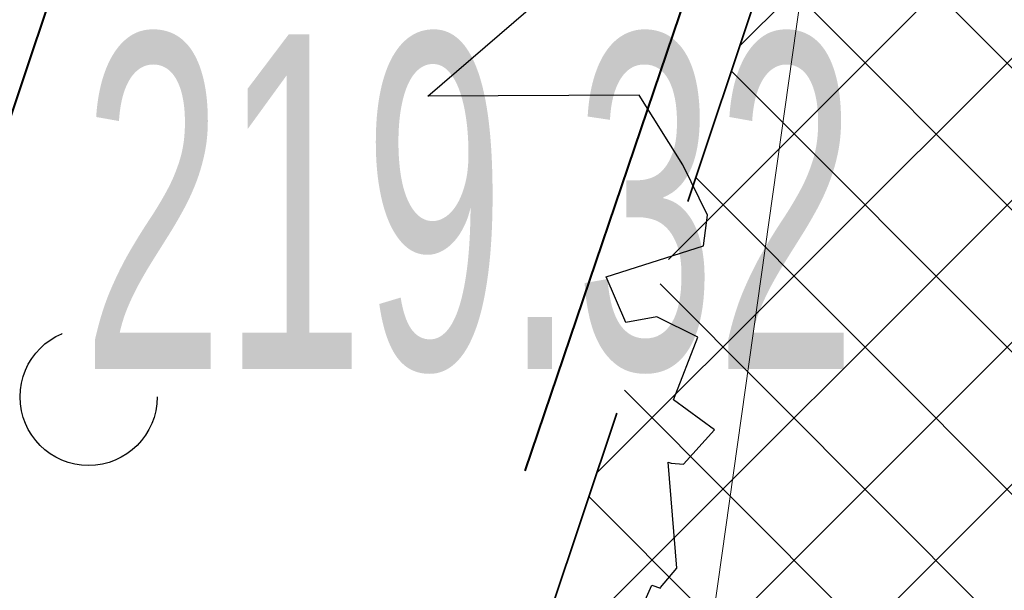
# Model space of a CAD drawing. Header units: metres. Extents: x 6599594 to 6600699, y 5687867 to 5691114.
# Tile 187 of 256: x 6599951.2 to 6599953.41, y 5688884.07 to 5688885.35. Entities that reach past the tile are written whole.
import ezdxf
from ezdxf.enums import TextEntityAlignment as Align

# ---------------------------------------------------------------- set-up
doc = ezdxf.new("R2010")
doc.units = ezdxf.units.M
doc.header["$MEASUREMENT"] = 0
for name, pattern in [('1', [0]), ('3_EGBZ', [1.5, 1, -0.5]), ('BTO', [0]), ('BUG', [1.5, 1, -0.5])]:
    doc.linetypes.add(name, pattern=pattern)
for name, color, linetype, lineweight in [('_balustrada', 7, 'OGRODZENIE1', 40), ('_dren', 30, '3_EGBZ', 40), ('_kolor chodnik', 50, '1', 5), ('_kolor jezdnia', 4, '1', 0), ('_kolor pobocze', 211, '1', 5), ('_kolor zjazdy kostka', 7, '1', 5), ('_kolor ścieżka @ 1', 10, '1', 0), ('_nasadzenia', 72, 'BUG', 30), ('_obrzeze', 10, 'BUG', 35), ('_podział mój', 201, 'BTO', 40), ('GES_Rzedna', 7, 'CONTINUOUS', 18), ('OT_Komunikacja', 7, 'CONTINUOUS', 0)]:
    doc.layers.add(name, color=color, linetype=linetype, lineweight=lineweight)
doc.layers.add('RS-drzewa projektowane', color=7, linetype='CONTINUOUS')
doc.styles.get("Standard").update_dxf_attribs({"font": 'ARIALN.TTF', "width": 0.75, "height": 1.199999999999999})
doc.linetypes.add('OGRODZENIE1', pattern='A,0.25,-0.1,[133,ltypeshp.shx,S=0.1,R=0,X=-0.1,Y=0],-0.1,1', length=1.45)
pattern_1 = [(45, (0, 0), (-0.1414213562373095, 0.1414213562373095), []), (135, (0, 0), (-0.1414213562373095, -0.1414213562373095), [])]

# ---------------------------------------------------------------- blocks, each defined once
blk = doc.blocks.new('d2')
at = {"layer": '_nasadzenia'}
for p, q in [((-293018.1938077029, 28215.40966504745), (-293017.7984534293, 28215.74964162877)), ((-293017.4792267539, 28215.41244162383), (-293018.1938077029, 28215.40966504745)), ((-293017.3314917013, 28215.17728852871), (-293017.4792267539, 28215.41244162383)), ((-293017.2482667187, 28215.00762989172), (-293017.3314917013, 28215.17728852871)), ((-293017.262052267, 28214.90370684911), (-293017.2482667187, 28215.00762989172)), ((-293017.5911168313, 28214.7988722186), (-293017.262052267, 28214.90370684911)), ((-293017.5240193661, 28214.64558719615), (-293017.5911168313, 28214.7988722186)), ((-293017.4198706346, 28214.66431921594), (-293017.5240193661, 28214.64558719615)), ((-293017.2806340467, 28214.59501953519), (-293017.4198706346, 28214.66431921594)), ((-293017.3634804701, 28214.38433277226), (-293017.2806340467, 28214.59501953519)), ((-293017.2244893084, 28214.28252699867), (-293017.3634804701, 28214.38433277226)), ((-293017.3293743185, 28214.16627670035), (-293017.2244893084, 28214.28252699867)), ((-293017.3515251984, 28213.81535557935), (-293017.3813259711, 28214.17316373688)), ((-293017.3813259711, 28214.17316373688), (-293017.3716003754, 28214.16984078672)), ((-293017.3716003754, 28214.16984078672), (-293017.3293743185, 28214.16627670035)), ((-293017.4071456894, 28213.74987151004), (-293017.3515251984, 28213.81535557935)), ((-293017.4827541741, 28213.65378966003), (-293017.4364681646, 28213.75747156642)), ((-293017.4364681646, 28213.75747156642), (-293017.4072913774, 28213.74750271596))]:
    blk.add_line(p, q, dxfattribs=at)
blk.add_circle((-293019.3393299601, 28214.3936584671), 0.2317757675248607, dxfattribs=at)
blk = doc.blocks.new('hhh')
at = {"layer": '_podział mój'}
blk.add_line((6600012.715234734, 5689068.962127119), (6599853.466151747, 5688593.232024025), dxfattribs=at)

msp = doc.modelspace()

# ---------------------------------------------------------------- hatches: boundary and pattern name
at = {"layer": '_kolor chodnik'}
h = msp.add_hatch(dxfattribs=at)
h.set_pattern_fill('ANSI37', color=256, scale=1.6)
h.set_pattern_definition(pattern_1)
h.paths.add_polyline_path([(6599849.938171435, 5688542.085872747), (6599852.232147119, 5688548.938742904), (6599853.573135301, 5688548.489851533), (6599853.827082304, 5688549.248475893), (6599851.793849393, 5688549.929093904), (6599849.895278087, 5688548.982823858), (6599847.823506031, 5688542.793750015)])
edge = h.paths.add_edge_path()
edge.add_line((6600018.106075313, 5689087.454911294), (6600022.42781917, 5689091.229234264))
edge.add_line((6600022.42781917, 5689091.229234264), (6600020.233254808, 5689093.742094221))
edge.add_line((6600020.233254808, 5689093.742094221), (6600017.159471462, 5689091.057656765))
edge.add_arc((6600023.275194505, 5689085.385140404), 8.34143334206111, 137.1531558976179, 148.8016577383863)
edge.add_line((6600016.140105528, 5689089.706021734), (6600018.106075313, 5689087.454911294))
h.paths.add_polyline_path([(6600038.501784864, 5689187.59229436), (6600037.906968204, 5689187.700586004), (6600037.638296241, 5689186.224843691), (6600038.240083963, 5689186.115282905)])
h.paths.add_polyline_path([(6600069.098302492, 5689360.276020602), (6600068.321239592, 5689360.413462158), (6600068.064048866, 5689358.936495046), (6600068.836639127, 5689358.799546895)])
h.paths.add_polyline_path([(6600082.393785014, 5689362.950258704), (6600082.941124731, 5689366.103121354), (6600081.481377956, 5689366.361351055), (6600080.923159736, 5689363.210828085)])
h.paths.add_polyline_path([(6600074.022236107, 5689388.065861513), (6600072.983907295, 5689388.249860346), (6600072.723374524, 5689386.772538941), (6600073.760538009, 5689386.588865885)])
h.paths.add_polyline_path([(6600105.602402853, 5689486.45426531), (6600106.738797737, 5689489.760539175), (6600105.28818975, 5689490.281952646), (6600104.132785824, 5689486.965912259)])
h.paths.add_polyline_path([(6600132.519778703, 5689678.737346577), (6600131.636986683, 5689678.922259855), (6600131.330470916, 5689677.453953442), (6600132.212256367, 5689677.269208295)])
h.paths.add_polyline_path([(6600156.649397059, 5689798.7449027), (6600156.48800471, 5689797.95886096), (6600157.450195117, 5689797.757316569), (6600157.615023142, 5689798.542205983)])
h.paths.add_polyline_path([(6600189.055358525, 5689948.643107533), (6600187.902868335, 5689948.884512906), (6600187.600024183, 5689947.417400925), (6600188.748131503, 5689947.176379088)])
edge = h.paths.add_edge_path()
edge.add_line((6600204.459383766, 5690032.969035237), (6600204.153258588, 5690031.227801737))
edge.add_arc((6600202.328347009, 5690027.299936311), 4.331100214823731, 41.853001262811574, 65.08011546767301, ccw=False)
edge.add_arc((6600032.903931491, 5690051.979071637), 174.020003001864, 352.8070218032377, 353.495463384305)
edge.add_arc((6600202.372679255, 5690027.343587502), 5.999999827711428, 55.12102442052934, 69.64815978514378)
edge = h.paths.add_edge_path()
edge.add_line((6600205.046027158, 5690040.265402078), (6600204.972740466, 5690038.483452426))
edge.add_arc((6600203.986269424, 5690044.401803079), 5.999999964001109, 279.4630688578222, 294.9140560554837)
edge.add_line((6600206.513819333, 5690038.960158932), (6600206.607027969, 5690041.030672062))
edge.add_arc((6600203.986269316, 5690044.401803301), 4.270000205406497, 284.3702444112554, 307.86193139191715, ccw=False)
edge = h.paths.add_edge_path()
edge.add_arc((6600203.547470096, 5690044.558759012), 6.446878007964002, 324.43500910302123, 356.20133685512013, ccw=False)
edge.add_arc((6600203.986269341, 5690044.401803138), 6.000000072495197, 323.2169970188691, 357.4193489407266)
h.paths.add_polyline_path([(6600208.910055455, 5690121.713696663), (6600208.146285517, 5690121.748120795), (6600207.125602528, 5690121.794124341), (6600209.971605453, 5690121.665851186)])
edge = h.paths.add_edge_path()
edge.add_line((6600238.769818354, 5690481.648294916), (6600240.338176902, 5690490.87374652))
edge.add_line((6600240.338176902, 5690490.87374652), (6600241.251295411, 5690510.829461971))
edge.add_line((6600241.251295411, 5690510.829461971), (6600239.524022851, 5690510.928942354))
edge.add_line((6600239.524022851, 5690510.928942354), (6600238.633343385, 5690491.167757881))
edge.add_line((6600238.633343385, 5690491.167757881), (6600234.579716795, 5690467.661262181))
edge.add_line((6600234.579716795, 5690467.661262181), (6600234.449796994, 5690464.966873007))
edge.add_arc((6600242.443669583, 5690464.607462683), 8.001948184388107, 177.4256737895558, 268.2543056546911)
edge.add_line((6600242.199903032, 5690456.609228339), (6600242.216657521, 5690457.359274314))
edge.add_line((6600242.216657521, 5690457.359274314), (6600242.305257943, 5690458.836738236))
edge.add_arc((6600242.444504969, 5690464.607952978), 5.772894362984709, 177.0298084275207, 268.6178439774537, ccw=False)
edge.add_line((6600236.679365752, 5690464.907083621), (6600236.951876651, 5690470.95443634))
edge.add_line((6600236.951876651, 5690470.95443634), (6600238.15078669, 5690478.210832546))
edge.add_line((6600238.15078669, 5690478.210832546), (6600238.769818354, 5690481.648294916))
h.paths.add_polyline_path([(6600238.769818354, 5690481.648294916), (6600238.15078669, 5690478.210832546), (6600239.670056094, 5690477.930590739), (6600240.266710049, 5690481.376366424)])
edge = h.paths.add_edge_path()
edge.add_line((6600223.366500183, 5690460.339976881), (6600223.278629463, 5690457.997544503))
edge.add_arc((6600220.967166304, 5690465.656339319), 7.999999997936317, 286.7940807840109, 300.2738222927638)
edge.add_line((6600225.000231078, 5690458.747331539), (6600225.240084, 5690461.623695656))
edge.add_arc((6600221.105749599, 5690465.648640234), 5.76999998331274, 293.06724424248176, 315.7681070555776, ccw=False)
edge = h.paths.add_edge_path()
edge.add_arc((6600220.025145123, 5690444.676291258), 5.770000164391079, 37.996647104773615, 59.94382588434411, ccw=False)
edge.add_line((6600224.572175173, 5690448.22839199), (6600224.817793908, 5690451.081798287))
edge.add_arc((6600220.025145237, 5690444.676291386), 7.999999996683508, 53.19588653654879, 68.15166733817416)
edge.add_line((6600223.00235276, 5690452.101669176), (6600222.91504296, 5690449.670427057))
edge = h.paths.add_edge_path()
edge.add_arc((6600221.105749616, 5690465.648640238), 7.999999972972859, 328.0222308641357, 357.0132597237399)
edge.add_line((6600229.094882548, 5690465.23180147), (6600229.218816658, 5690467.593604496))
edge.add_line((6600229.218816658, 5690467.593604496), (6600228.218919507, 5690467.645774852))
edge.add_line((6600228.218919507, 5690467.645774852), (6600227.891778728, 5690461.411918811))
h.paths.add_polyline_path([(6600200.980142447, 5690012.236744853), (6600202.317278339, 5690011.956662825), (6600202.522293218, 5690012.935421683), (6600201.182321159, 5690013.216097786)])
h.paths.add_polyline_path([(6600196.457878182, 5689983.98337835), (6600195.202332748, 5689984.246370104), (6600194.899091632, 5689982.777335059), (6600196.150355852, 5689982.515240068)])
edge = h.paths.add_edge_path()
edge.add_line((6600112.305909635, 5689517.991018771), (6600112.691041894, 5689519.807934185))
edge.add_line((6600112.691041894, 5689519.807934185), (6600113.245521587, 5689522.423769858))
edge.add_line((6600113.245521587, 5689522.423769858), (6600111.553124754, 5689522.782507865))
edge.add_line((6600111.553124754, 5689522.782507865), (6600107.405864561, 5689503.21722655))
edge.add_line((6600107.405864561, 5689503.21722655), (6600099.494506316, 5689480.361667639))
edge.add_line((6600099.494506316, 5689480.361667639), (6600099.182814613, 5689478.891218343))
edge.add_arc((6600107.008997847, 5689477.232359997), 8.000059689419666, 168.0325629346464, 257.7529108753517)
edge.add_line((6600105.311960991, 5689469.414366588), (6600105.784990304, 5689471.593619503))
edge.add_arc((6600107.008927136, 5689477.232314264), 5.769999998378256, 168.0321375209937, 257.7533362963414, ccw=False)
edge.add_line((6600101.364343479, 5689478.42879883), (6600101.647245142, 5689479.76342708))
edge.add_line((6600101.647245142, 5689479.76342708), (6600104.132785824, 5689486.965912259))
edge.add_line((6600104.132785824, 5689486.965912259), (6600105.28818975, 5689490.281952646))
edge.add_line((6600105.28818975, 5689490.281952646), (6600108.240043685, 5689498.809726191))
edge.add_line((6600108.240043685, 5689498.809726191), (6600112.305909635, 5689517.991018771))
h.paths.add_polyline_path([(6600136.009573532, 5689645.499114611), (6600138.333647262, 5689645.012304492), (6600138.661671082, 5689646.578318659), (6600134.869459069, 5689647.372651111)])
at = {"layer": '_kolor jezdnia'}
h = msp.add_hatch(dxfattribs=at)
h.set_pattern_fill('ANSI37', color=4, scale=3.5)
h.set_pattern_definition([(45, (0, 0), (-0.3093592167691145, 0.3093592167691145), []), (135, (0, 0), (-0.3093592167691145, -0.3093592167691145), [])])
edge = h.paths.add_edge_path()
edge.add_line((6599833.066047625, 5688539.933393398), (6599850.649511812, 5688527.983462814))
edge.add_arc((6599857.337592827, 5688536.653968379), 10.95025544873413, 169.5012687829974, 232.3548431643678, ccw=False)
edge.add_arc((6599858.085851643, 5688536.618142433), 11.69295282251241, 162.2507788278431, 169.9967502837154, ccw=False)
edge.add_line((6599846.949484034, 5688540.182754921), (6599847.823506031, 5688542.793750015))
edge.add_line((6599847.823506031, 5688542.793750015), (6599849.895278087, 5688548.982823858))
edge.add_line((6599849.895278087, 5688548.982823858), (6599852.434748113, 5688556.56906746))
edge.add_line((6599852.434748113, 5688556.56906746), (6599928.48625871, 5688783.760284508))
edge.add_line((6599928.48625871, 5688783.760284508), (6599931.025728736, 5688791.34652811))
edge.add_line((6599931.025728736, 5688791.34652811), (6599996.657773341, 5688987.411326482))
edge.add_line((6599996.657773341, 5688987.411326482), (6599999.197243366, 5688994.997570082))
edge.add_line((6599999.197243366, 5688994.997570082), (6600021.930100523, 5689062.908193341))
edge.add_line((6600021.930100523, 5689062.908193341), (6600017.620224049, 5689067.371531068))
edge.add_line((6600017.620224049, 5689067.371531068), (6600016.714558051, 5689064.654078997))
edge.add_line((6600016.714558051, 5689064.654078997), (6600012.423620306, 5689051.835617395))
edge.add_line((6600012.423620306, 5689051.835617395), (6600009.884150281, 5689044.249373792))
edge.add_line((6600009.884150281, 5689044.249373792), (6599977.53516164, 5688947.612159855))
edge.add_line((6599977.53516164, 5688947.612159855), (6599974.995691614, 5688940.025916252))
edge.add_line((6599974.995691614, 5688940.025916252), (6599942.096912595, 5688841.746295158))
edge.add_line((6599942.096912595, 5688841.746295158), (6599939.557442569, 5688834.160051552))
edge.add_line((6599939.557442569, 5688834.160051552), (6599882.679288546, 5688664.246042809))
edge.add_line((6599882.679288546, 5688664.246042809), (6599880.139818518, 5688656.659799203))
edge.add_line((6599880.139818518, 5688656.659799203), (6599852.46454386, 5688573.984527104))
edge.add_line((6599852.46454386, 5688573.984527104), (6599842.470137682, 5688544.127903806))
edge.add_arc((6599835.706422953, 5688546.652910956), 7.219660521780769, 248.5480913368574, 339.52856074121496, ccw=False)
h.paths.add_polyline_path([(6600044.653202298, 5689172.271628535), (6600046.276244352, 5689181.431901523), (6600047.759199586, 5689189.801539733), (6600051.0603021, 5689208.432603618), (6600052.368792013, 5689215.817578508), (6600054.808584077, 5689229.587499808), (6600056.11707399, 5689236.972474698), (6600057.346666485, 5689243.912161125), (6600058.655146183, 5689251.297078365), (6600058.831439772, 5689252.292060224), (6600060.098987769, 5689259.445963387), (6600060.139929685, 5689259.677035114), (6600061.407468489, 5689266.830886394), (6600072.329030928, 5689328.470998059), (6600073.637511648, 5689335.855921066), (6600077.337304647, 5689356.73715072), (6600078.820259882, 5689365.106788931), (6600081.142794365, 5689378.214921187), (6600082.538516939, 5689386.092227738), (6600095.187867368, 5689457.483787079), (6600091.082877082, 5689465.8405575), (6600089.043088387, 5689454.328211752), (6600087.870641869, 5689447.711051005), (6600087.560133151, 5689445.958573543), (6600086.562151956, 5689440.326076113), (6600082.433200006, 5689417.022719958), (6600080.95024477, 5689408.65308175), (6600077.202698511, 5689387.502337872), (6600075.719743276, 5689379.132699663), (6600073.469199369, 5689366.430874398), (6600071.986244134, 5689358.061236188), (6600069.98686466, 5689346.776955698), (6600068.591142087, 5689338.899649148), (6600065.559290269, 5689321.78820693), (6600064.163567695, 5689313.910900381), (6600059.719426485, 5689288.828650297), (6600058.323703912, 5689280.951343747), (6600057.563846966, 5689276.662793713), (6600056.168124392, 5689268.785487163), (6600054.804920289, 5689261.091711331), (6600053.409197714, 5689253.21440478), (6600053.264817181, 5689252.399536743), (6600051.869094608, 5689244.522230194), (6600051.183555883, 5689240.653124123), (6600049.787833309, 5689232.775817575), (6600046.593849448, 5689214.749319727), (6600045.198126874, 5689206.872013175), (6600044.41754409, 5689202.466488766), (6600042.934588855, 5689194.096850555), (6600036.429952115, 5689157.38538759), (6600034.946996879, 5689149.01574938), (6600030.579776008, 5689124.367629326), (6600027.529365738, 5689107.151445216), (6600024.895072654, 5689094.014582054), (6600030.583685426, 5689094.264316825), (6600032.945013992, 5689106.191885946), (6600043.170247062, 5689163.901990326)])
edge = h.paths.add_edge_path()
edge.add_line((6600111.106812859, 5689535.144351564), (6600111.256844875, 5689535.85214863))
edge.add_line((6600111.256844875, 5689535.85214863), (6600112.915748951, 5689543.678261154))
edge.add_line((6600112.915748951, 5689543.678261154), (6600117.304772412, 5689564.384094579))
edge.add_line((6600117.304772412, 5689564.384094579), (6600119.067357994, 5689572.699339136))
edge.add_line((6600119.067357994, 5689572.699339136), (6600120.087667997, 5689577.512794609))
edge.add_line((6600120.087667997, 5689577.512794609), (6600121.642890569, 5689584.849775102))
edge.add_line((6600121.642890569, 5689584.849775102), (6600128.436769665, 5689616.900852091))
edge.add_line((6600128.436769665, 5689616.900852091), (6600129.991992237, 5689624.237832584))
edge.add_line((6600129.991992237, 5689624.237832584), (6600132.660554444, 5689636.827148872))
edge.add_line((6600132.660554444, 5689636.827148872), (6600133.208838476, 5689639.444704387))
edge.add_line((6600133.208838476, 5689639.444704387), (6600134.848957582, 5689647.274775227))
edge.add_line((6600134.848957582, 5689647.274775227), (6600138.97649476, 5689666.979995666))
edge.add_line((6600138.97649476, 5689666.979995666), (6600140.51410642, 5689674.320687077))
edge.add_line((6600140.51410642, 5689674.320687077), (6600145.209128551, 5689696.735129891))
edge.add_line((6600145.209128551, 5689696.735129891), (6600146.746740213, 5689704.075821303))
edge.add_line((6600146.746740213, 5689704.075821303), (6600151.462308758, 5689726.588354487))
edge.add_line((6600151.462308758, 5689726.588354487), (6600152.999920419, 5689733.929045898))
edge.add_line((6600152.999920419, 5689733.929045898), (6600155.244070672, 5689744.642813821))
edge.add_line((6600155.244070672, 5689744.642813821), (6600156.781682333, 5689751.983505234))
edge.add_line((6600156.781682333, 5689751.983505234), (6600161.635515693, 5689775.156126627))
edge.add_line((6600161.635515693, 5689775.156126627), (6600163.378142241, 5689783.475576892))
edge.add_line((6600163.378142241, 5689783.475576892), (6600163.850769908, 5689785.731942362))
edge.add_line((6600163.850769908, 5689785.731942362), (6600167.028500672, 5689800.902704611))
edge.add_line((6600167.028500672, 5689800.902704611), (6600179.49088801, 5689860.399222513))
edge.add_line((6600179.49088801, 5689860.399222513), (6600181.233514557, 5689868.718672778))
edge.add_line((6600181.233514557, 5689868.718672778), (6600181.84713393, 5689871.648144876))
edge.add_line((6600181.84713393, 5689871.648144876), (6600183.384745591, 5689878.988836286))
edge.add_line((6600183.384745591, 5689878.988836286), (6600184.935818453, 5689886.393792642))
edge.add_line((6600184.935818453, 5689886.393792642), (6600186.575937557, 5689894.223863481))
edge.add_line((6600186.575937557, 5689894.223863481), (6600194.05133812, 5689929.912074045))
edge.add_line((6600194.05133812, 5689929.912074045), (6600195.691457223, 5689937.742144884))
edge.add_line((6600195.691457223, 5689937.742144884), (6600202.915799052, 5689972.231779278))
edge.add_line((6600202.915799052, 5689972.231779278), (6600204.555918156, 5689980.061850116))
edge.add_line((6600204.555918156, 5689980.061850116), (6600206.062781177, 5689987.255744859))
edge.add_line((6600206.062781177, 5689987.255744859), (6600207.702900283, 5689995.085815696))
edge.add_line((6600207.702900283, 5689995.085815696), (6600210.232559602, 5690007.162628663))
edge.add_line((6600210.232559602, 5690007.162628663), (6600211.694938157, 5690014.144150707))
edge.add_arc((6600028.177652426, 5690052.584442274), 187.5000004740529, 348.1696294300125, 357.4195276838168)
edge.add_line((6600215.487522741, 5690044.142720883), (6600208.310270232, 5690026.480446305))
edge.add_arc((6600032.903933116, 5690051.97907145), 177.2500013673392, 348.1696294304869, 351.7289130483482, ccw=False)
edge.add_line((6600206.38894146, 5690015.640182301), (6600205.966941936, 5690013.625519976))
edge.add_line((6600205.966941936, 5690013.625519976), (6600204.326822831, 5690005.795449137))
edge.add_line((6600204.326822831, 5690005.795449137), (6600197.076961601, 5689971.183982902))
edge.add_line((6600197.076961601, 5689971.183982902), (6600195.334335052, 5689962.864532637))
edge.add_line((6600195.334335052, 5689962.864532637), (6600193.44722506, 5689953.855305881))
edge.add_line((6600193.44722506, 5689953.855305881), (6600191.909227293, 5689946.512771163))
edge.add_line((6600191.909227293, 5689946.512771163), (6600185.496844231, 5689915.899498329))
edge.add_line((6600185.496844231, 5689915.899498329), (6600183.856521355, 5689908.068454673))
edge.add_line((6600183.856521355, 5689908.068454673), (6600182.066605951, 5689899.523243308))
edge.add_line((6600182.066605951, 5689899.523243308), (6600180.32407057, 5689891.204228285))
edge.add_line((6600180.32407057, 5689891.204228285), (6600174.320344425, 5689862.541919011))
edge.add_line((6600174.320344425, 5689862.541919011), (6600172.577809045, 5689854.222903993))
edge.add_line((6600172.577809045, 5689854.222903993), (6600163.663810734, 5689811.666703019))
edge.add_line((6600163.663810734, 5689811.666703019), (6600162.023782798, 5689803.837067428))
edge.add_line((6600162.023782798, 5689803.837067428), (6600160.924220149, 5689798.587659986))
edge.add_line((6600160.924220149, 5689798.587659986), (6600159.279208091, 5689790.734229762))
edge.add_line((6600159.279208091, 5689790.734229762), (6600157.107250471, 5689780.365115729))
edge.add_line((6600157.107250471, 5689780.365115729), (6600155.462238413, 5689772.511685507))
edge.add_line((6600155.462238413, 5689772.511685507), (6600153.380318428, 5689762.572418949))
edge.add_line((6600153.380318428, 5689762.572418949), (6600151.735124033, 5689754.718118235))
edge.add_line((6600151.735124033, 5689754.718118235), (6600148.586504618, 5689739.686336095))
edge.add_line((6600148.586504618, 5689739.686336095), (6600146.885007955, 5689731.563243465))
edge.add_line((6600146.885007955, 5689731.563243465), (6600141.75088822, 5689707.052510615))
edge.add_line((6600141.75088822, 5689707.052510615), (6600140.110896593, 5689699.223048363))
edge.add_line((6600140.110896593, 5689699.223048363), (6600133.483561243, 5689667.583574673))
edge.add_line((6600133.483561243, 5689667.583574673), (6600131.860394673, 5689659.834436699))
edge.add_line((6600131.860394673, 5689659.834436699), (6600131.740984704, 5689659.26436315))
edge.add_line((6600131.740984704, 5689659.26436315), (6600130.117814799, 5689651.515209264))
edge.add_line((6600130.117814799, 5689651.515209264), (6600127.27873359, 5689637.961189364))
edge.add_line((6600127.27873359, 5689637.961189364), (6600126.924568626, 5689636.290366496))
edge.add_line((6600126.924568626, 5689636.290366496), (6600125.166244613, 5689627.995226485))
edge.add_line((6600125.166244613, 5689627.995226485), (6600118.009503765, 5689594.232298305))
edge.add_line((6600118.009503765, 5689594.232298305), (6600116.25117975, 5689585.937158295))
edge.add_line((6600116.25117975, 5689585.937158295), (6600113.665314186, 5689573.737975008))
edge.add_line((6600113.665314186, 5689573.737975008), (6600111.898534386, 5689565.402943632))
edge.add_line((6600111.898534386, 5689565.402943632), (6600104.889982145, 5689532.339115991))
edge.add_line((6600104.889982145, 5689532.339115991), (6600103.22663594, 5689524.492047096))
edge.add_line((6600103.22663594, 5689524.492047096), (6600096.623876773, 5689493.342605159))
edge.add_line((6600096.623876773, 5689493.342605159), (6600094.968986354, 5689485.535427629))
edge.add_line((6600094.968986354, 5689485.535427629), (6600094.300101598, 5689482.379870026))
edge.add_line((6600094.300101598, 5689482.379870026), (6600099.182814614, 5689478.891218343))
edge.add_line((6600099.182814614, 5689478.891218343), (6600099.494506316, 5689480.361667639))
edge.add_line((6600099.494506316, 5689480.361667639), (6600111.106812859, 5689535.144351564))
edge = h.paths.add_edge_path()
edge.add_arc((6600239.213891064, 5690851.400367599), 10.00000000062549, -2.8342403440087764, 76.13703556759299, ccw=False)
edge.add_line((6600249.201658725, 5690850.905901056), (6600249.082723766, 5690848.503524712))
edge.add_line((6600249.082723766, 5690848.503524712), (6600247.016487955, 5690806.767468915))
edge.add_line((6600247.016487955, 5690806.767468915), (6600246.092398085, 5690789.152178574))
edge.add_line((6600246.092398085, 5690789.152178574), (6600233.768116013, 5690572.015170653))
edge.add_line((6600233.768116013, 5690572.015170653), (6600228.959056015, 5690465.296202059))
edge.add_line((6600228.959056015, 5690465.296202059), (6600234.588724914, 5690465.017134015))
edge.add_line((6600234.588724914, 5690465.017134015), (6600239.262540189, 5690571.767576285))
edge.add_line((6600239.262540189, 5690571.767576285), (6600252.50503885, 5690806.400146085))
edge.add_line((6600252.50503885, 5690806.400146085), (6600254.569211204, 5690848.094521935))
edge.add_arc((6600262.559425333, 5690847.6989487), 7.999999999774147, 76.13703557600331, 177.1657596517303, ccw=False)
edge.add_line((6600264.476229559, 5690855.465921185), (6600241.609896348, 5690861.109083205))
edge = h.paths.add_edge_path()
edge.add_line((6600250.031475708, 5690451.625307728), (6600250.231741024, 5690455.772579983))
edge.add_line((6600250.231741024, 5690455.772579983), (6600246.257763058, 5690456.417303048))
edge.add_line((6600246.257763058, 5690456.417303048), (6600242.171761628, 5690456.61060902))
edge.add_arc((6600242.563100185, 5690464.586983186), 7.985968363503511, 176.9123644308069, 267.1911945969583, ccw=False)
edge.add_line((6600234.588724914, 5690465.017134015), (6600228.959056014, 5690465.296202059))
edge.add_arc((6600220.965133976, 5690465.657286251), 8.002072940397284, 267.8289300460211, 357.413716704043, ccw=False)
edge.add_line((6600220.661989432, 5690457.660957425), (6600212.406915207, 5690458.119572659))
edge.add_line((6600212.406915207, 5690458.119572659), (6600208.431872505, 5690457.817501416))
edge.add_line((6600208.431872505, 5690457.817501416), (6600208.233912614, 5690454.548331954))
edge.add_line((6600208.233912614, 5690454.548331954), (6600212.129565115, 5690453.127270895))
edge.add_line((6600212.129565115, 5690453.127270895), (6600218.640548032, 5690452.76554962))
edge.add_line((6600218.640548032, 5690452.76554962), (6600216.486747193, 5690452.885205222))
edge.add_line((6600216.486747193, 5690452.885205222), (6600220.468905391, 5690452.663974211))
edge.add_arc((6600220.025145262, 5690444.676291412), 7.99999997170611, -0.3386579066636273, 86.8201700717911, ccw=False)
edge.add_line((6600228.025005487, 5690444.629006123), (6600227.803602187, 5690439.649256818))
edge.add_line((6600227.803602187, 5690439.649256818), (6600226.885525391, 5690435.936828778))
edge.add_line((6600226.885525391, 5690435.936828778), (6600225.534849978, 5690405.967249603))
edge.add_line((6600225.534849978, 5690405.967249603), (6600226.115199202, 5690402.187514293))
edge.add_line((6600226.115199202, 5690402.187514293), (6600213.445139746, 5690121.008786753))
edge.add_line((6600213.445139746, 5690121.008786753), (6600213.352800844, 5690118.960058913))
edge.add_line((6600213.352800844, 5690118.960058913), (6600209.980184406, 5690044.131649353))
edge.add_arc((6600203.98626942, 5690044.401803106), 5.999999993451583, 257.4162346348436, 357.41934921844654, ccw=False)
edge.add_line((6600202.679069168, 5690038.545931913), (6600201.589735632, 5690033.666039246))
edge.add_line((6600201.589735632, 5690033.666039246), (6600203.67987942, 5690033.199458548))
edge.add_arc((6600202.372679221, 5690027.343587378), 5.999999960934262, -8.27108729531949, 77.41623506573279, ccw=False)
edge.add_line((6600208.310270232, 5690026.480446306), (6600215.487522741, 5690044.142720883))
edge.add_line((6600215.487522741, 5690044.142720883), (6600216.199687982, 5690059.9446614))
edge.add_line((6600216.199687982, 5690059.9446614), (6600216.537356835, 5690067.437056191))
edge.add_line((6600216.537356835, 5690067.437056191), (6600223.893528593, 5690230.66011469))
edge.add_line((6600223.893528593, 5690230.66011469), (6600224.231197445, 5690238.152509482))
edge.add_line((6600224.231197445, 5690238.152509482), (6600233.507835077, 5690443.987992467))
edge.add_arc((6600241.499722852, 5690443.627812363), 7.999999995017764, 87.29208981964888, 177.4195277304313, ccw=False)
edge.add_line((6600241.877677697, 5690451.618879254), (6600246.021541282, 5690451.422886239))
edge.add_line((6600246.021541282, 5690451.422886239), (6600246.427694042, 5690451.44338883))
edge.add_line((6600246.427694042, 5690451.44338883), (6600246.79397003, 5690451.461878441))
edge.add_line((6600246.79397003, 5690451.461878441), (6600250.031475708, 5690451.625307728))
edge = h.paths.add_edge_path()
edge.add_line((6600007.33756506, 5689086.20374581), (6600006.980466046, 5689080.740822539))
edge.add_line((6600006.980466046, 5689080.740822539), (6600007.229745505, 5689080.720859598))
edge.add_line((6600007.229745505, 5689080.720859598), (6600008.093335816, 5689080.601653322))
edge.add_line((6600008.093335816, 5689080.601653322), (6600008.702681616, 5689080.53831051))
edge.add_arc((6600008.140193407, 5689070.554142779), 9.999999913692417, -18.557800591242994, 86.77547804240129, ccw=False)
edge.add_line((6600017.620224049, 5689067.371531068), (6600021.930100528, 5689062.908193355))
edge.add_arc((6599734.83819726, 5689159.011261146), 302.7499967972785, 341.4922000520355, 343.8640860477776)
edge.add_arc((6600034.895369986, 5689072.315877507), 9.581213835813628, 98.63328270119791, 164.5273290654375, ccw=False)
edge.add_line((6600033.457137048, 5689081.788529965), (6600033.832640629, 5689081.798737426))
edge.add_line((6600033.832640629, 5689081.798737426), (6600034.422462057, 5689082.05700874))
edge.add_line((6600034.422462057, 5689082.05700874), (6600036.833623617, 5689082.139040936))
edge.add_line((6600036.833623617, 5689082.139040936), (6600036.730225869, 5689087.148851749))
edge.add_line((6600036.730225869, 5689087.148851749), (6600036.579860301, 5689087.134303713))
edge.add_arc((6600036.479565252, 5689093.136286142), 6.002820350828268, 169.1687651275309, 270.9573417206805, ccw=False)
edge.add_line((6600030.583685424, 5689094.264316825), (6600024.895072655, 5689094.014582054))
edge.add_arc((6600015.200558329, 5689096.162123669), 9.929528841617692, 271.0943432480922, 347.5094668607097, ccw=False)
edge.add_arc((6600014.909438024, 5689089.646776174), 3.446070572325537, 264.4236009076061, 278.0194998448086, ccw=False)
edge.add_line((6600014.574573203, 5689086.217014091), (6600014.299554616, 5689086.232508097))
edge.add_line((6600014.299554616, 5689086.232508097), (6600010.474232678, 5689086.448019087))
edge.add_line((6600010.474232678, 5689086.448019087), (6600007.33756506, 5689086.20374581))
edge = h.paths.add_edge_path()
edge.add_line((6600105.490725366, 5689463.953528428), (6600106.927559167, 5689464.047234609))
edge.add_line((6600106.927559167, 5689464.047234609), (6600107.835, 5689468.66))
edge.add_line((6600107.835, 5689468.66), (6600105.311960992, 5689469.414366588))
edge.add_arc((6600107.008997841, 5689477.232359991), 8.000059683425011, 168.0325628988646, 257.75291091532, ccw=False)
edge.add_line((6600099.182814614, 5689478.891218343), (6600094.300101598, 5689482.379870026))
edge.add_arc((6600586.245114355, 5689378.104238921), 502.8750369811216, 168.032376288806, 169.9522165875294)
edge.add_line((6600091.082877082, 5689465.8405575), (6600095.187867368, 5689457.483787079))
edge.add_arc((6600103.065173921, 5689456.088064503), 8.000000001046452, 77.7533362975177, 169.9524553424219, ccw=False)
edge.add_line((6600104.762140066, 5689463.906012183), (6600105.490725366, 5689463.953528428))
at = {"layer": '_kolor pobocze'}
h = msp.add_hatch(dxfattribs=at)
h.set_pattern_fill('ANSI37', color=256, scale=1.6)
h.set_pattern_definition(pattern_1)
edge = h.paths.add_edge_path()
edge.add_line((6600035.926965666, 5689101.569442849), (6600036.046865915, 5689102.311543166))
edge.add_arc((6600058.171848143, 5689233.778275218), 133.3154772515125, 259.4578941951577, 260.4470163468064, ccw=False)
edge.add_line((6600033.780707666, 5689102.713067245), (6600032.142559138, 5689101.847662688))
edge.add_arc((6599734.838175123, 5689159.011266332), 302.7500195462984, 347.6801154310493, 349.11639019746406, ccw=False)
edge.add_arc((6600036.478170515, 5689093.133441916), 6.000000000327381, 167.68011541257, 271.5571101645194)
edge.add_line((6600036.64121064, 5689087.1356575), (6600036.730491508, 5689087.137804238))
edge.add_line((6600036.730491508, 5689087.137804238), (6600036.712463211, 5689087.887583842))
edge.add_line((6600036.712463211, 5689087.887583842), (6600036.559840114, 5689087.884077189))
edge.add_arc((6600036.482532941, 5689093.14290691), 5.259397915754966, 170.6455005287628, 270.8422131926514, ccw=False)
edge.add_arc((6600545.796425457, 5688991.216220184), 524.6691769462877, 167.9170060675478, 168.7028219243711, ccw=False)
edge.add_line((6600032.751078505, 5689101.044345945), (6600034.011432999, 5689101.917298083))
edge.add_line((6600034.011432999, 5689101.917298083), (6600035.926965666, 5689101.569442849))
edge = h.paths.add_edge_path()
edge.add_line((6600002.828843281, 5688994.032881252), (6600003.066918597, 5688994.74409159))
edge.add_line((6600003.066918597, 5688994.74409159), (6600001.227880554, 5688995.359703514))
edge.add_line((6600001.227880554, 5688995.359703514), (6600000.55876659, 5688996.702196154))
edge.add_line((6600000.55876659, 5688996.702196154), (6600022.641310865, 5689062.67011804))
edge.add_arc((6599734.838193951, 5689159.011262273), 303.5000002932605, 341.4922000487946, 343.8640860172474)
edge.add_arc((6600035.267451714, 5689072.092773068), 9.250000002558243, 91.55711016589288, 163.8640860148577, ccw=False)
edge.add_line((6600035.016098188, 5689081.339357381), (6600036.868703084, 5689081.389717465))
edge.add_line((6600036.868703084, 5689081.389717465), (6600036.850674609, 5689082.139504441))
edge.add_line((6600036.850674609, 5689082.139504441), (6600034.99571817, 5689082.089080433))
edge.add_arc((6600035.267451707, 5689072.092773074), 9.999999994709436, 91.55711014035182, 163.8640860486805)
edge.add_arc((6599734.838192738, 5689159.011262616), 302.7500015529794, 341.4922000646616, 343.8640860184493, ccw=False)
edge.add_line((6600021.930100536, 5689062.908193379), (6599999.748942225, 5688996.645678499))
edge.add_line((6599999.748942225, 5688996.645678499), (6600000.695212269, 5688994.747107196))
edge.add_line((6600000.695212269, 5688994.747107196), (6600002.828843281, 5688994.032881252))
h.paths.add_polyline_path([(6599971.7492186, 5688907.297112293), (6599971.084233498, 5688908.631320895), (6599997.822068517, 5688988.526766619), (6599999.164561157, 5688989.195880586), (6600001.003599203, 5688988.580268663), (6600001.241674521, 5688989.291479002), (6599999.108043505, 5688990.005704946), (6599997.209472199, 5688989.059434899), (6599970.270280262, 5688908.583087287), (6599971.216550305, 5688906.684515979), (6599973.350181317, 5688905.970290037), (6599973.588256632, 5688906.681500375)])
h.paths.add_polyline_path([(6599932.504667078, 5688790.060553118), (6599931.835553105, 5688791.403045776), (6599968.343406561, 5688900.4641754), (6599969.685899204, 5688901.133289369), (6599971.524937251, 5688900.517677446), (6599971.763012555, 5688901.228887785), (6599969.629381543, 5688901.94311373), (6599967.730810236, 5688900.996843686), (6599931.025728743, 5688791.34652811), (6599931.971998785, 5688789.447956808), (6599934.105629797, 5688788.73373086), (6599934.343705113, 5688789.4449412)])
at = {"layer": '_kolor zjazdy kostka'}
h = msp.add_hatch(dxfattribs=at)
h.set_pattern_fill('ANSI37', color=256, scale=1.6)
h.set_pattern_definition(pattern_1)
h.paths.add_polyline_path([(6600244.137440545, 5690813.934732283), (6600242.369522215, 5690814.022127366), (6600242.097568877, 5690808.528921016), (6600243.865482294, 5690808.441426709)])
h.paths.add_polyline_path([(6600247.012128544, 5690806.679412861), (6600247.442736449, 5690815.377295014), (6600247.393289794, 5690814.378518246), (6600247.113277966, 5690808.722537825)])
h.paths.add_polyline_path([(6600242.297085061, 5690788.088808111), (6600240.958726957, 5690788.155683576), (6600240.648818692, 5690782.664569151), (6600241.987258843, 5690782.599147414)])
h.paths.add_polyline_path([(6600245.558275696, 5690780.919298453), (6600246.037231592, 5690789.405686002), (6600244.985820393, 5690788.453468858), (6600244.612601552, 5690781.981345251)])
h.paths.add_polyline_path([(6600241.348405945, 5690723.711515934), (6600242.272017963, 5690722.691689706), (6600242.749709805, 5690731.155680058), (6600241.698138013, 5690730.203317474), (6600241.472690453, 5690726.27550499)])
h.paths.add_polyline_path([(6600225.772794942, 5690394.589141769), (6600224.731429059, 5690393.637598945), (6600224.461246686, 5690387.644646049), (6600225.412923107, 5690386.603142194)])
h.paths.add_polyline_path([(6600223.012390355, 5690333.280720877), (6600223.372595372, 5690341.272607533), (6600222.32835346, 5690340.318436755), (6600222.058239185, 5690334.324941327)])
h.paths.add_polyline_path([(6600215.496388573, 5690166.390602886), (6600215.856593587, 5690174.382489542), (6600214.812834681, 5690173.428760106), (6600214.542018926, 5690167.435062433)])
h.paths.add_polyline_path([(6600212.446537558, 5690121.053392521), (6600213.399499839, 5690120.010473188), (6600213.788744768, 5690128.503024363), (6600212.745135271, 5690127.54943145)])
h.paths.add_polyline_path([(6600209.977420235, 5690121.665589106), (6600210.225142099, 5690127.162117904), (6600207.346107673, 5690127.291879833), (6600207.119593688, 5690121.794395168)])
h.paths.add_polyline_path([(6600207.950178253, 5690070.725854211), (6600204.880846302, 5690070.828947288), (6600204.643784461, 5690065.333808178), (6600207.702521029, 5690065.204598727)])
h.paths.add_polyline_path([(6600200.981479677, 5690012.236464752), (6600199.969248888, 5690007.339980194), (6600201.282587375, 5690007.064882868), (6600202.31726072, 5690011.956666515)])
h.paths.add_polyline_path([(6600193.613960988, 5689970.406358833), (6600192.398010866, 5689970.660657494), (6600191.286205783, 5689965.274578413), (6600192.486379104, 5689965.023185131)])
h.paths.add_polyline_path([(6600189.061271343, 5689948.671423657), (6600189.98413328, 5689953.050774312), (6600188.818902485, 5689953.32186217), (6600187.908781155, 5689948.91282903)])
h.paths.add_polyline_path([(6600180.976201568, 5689915.317449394), (6600179.952861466, 5689910.421322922), (6600181.008474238, 5689910.200199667), (6600182.033843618, 5689915.09540201)])
h.paths.add_polyline_path([(6600176.508279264, 5689893.538690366), (6600177.476023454, 5689893.335973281), (6600178.603605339, 5689898.719146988), (6600177.636002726, 5689898.922290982)])
h.paths.add_polyline_path([(6600179.28182965, 5689859.401159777), (6600180.522246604, 5689860.211927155), (6600181.057490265, 5689860.561775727), (6600183.598022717, 5689860.029600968), (6600184.726606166, 5689865.412570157), (6600182.186324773, 5689865.943033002), (6600181.604764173, 5689866.832779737), (6600181.024456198, 5689867.720610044)])
h.paths.add_polyline_path([(6600160.200810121, 5689810.862606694), (6600159.232772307, 5689811.065842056), (6600158.207991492, 5689806.171529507), (6600159.175735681, 5689805.968812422)])
h.paths.add_polyline_path([(6600156.49391753, 5689797.987177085), (6600155.463416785, 5689793.068691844), (6600156.431160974, 5689792.865974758), (6600157.461419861, 5689797.784520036)])
edge = h.paths.add_edge_path()
edge.add_arc((6600173.111981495, 5689800.679690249), 5.999999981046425, 204.673115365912, 239.5411154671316, ccw=False)
edge.add_arc((6600173.162096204, 5689800.685330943), 6.047914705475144, 168.3203586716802, 204.5234866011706, ccw=False)
edge.add_line((6600167.239404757, 5689801.9096668), (6600163.651667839, 5689784.781499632))
edge.add_arc((6600169.524220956, 5689783.551410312), 5.999999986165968, 139.2146049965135, 168.1696294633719, ccw=False)
edge.add_arc((6600169.524220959, 5689783.551410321), 5.999999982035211, 96.80962310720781, 139.2146050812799, ccw=False)
edge.add_line((6600168.812796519, 5689789.509083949), (6600170.070461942, 5689795.507731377))
h.paths.add_polyline_path([(6600163.526364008, 5689776.866746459), (6600166.051243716, 5689776.337874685), (6600167.179826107, 5689781.720838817), (6600164.653945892, 5689782.249920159), (6600163.941148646, 5689783.340449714), (6600163.493329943, 5689784.025580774), (6600161.750703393, 5689775.706130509), (6600162.438017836, 5689776.155376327)])
h.paths.add_polyline_path([(6600152.614191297, 5689774.643430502), (6600153.639138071, 5689779.536616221), (6600152.646757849, 5689779.744928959), (6600151.646447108, 5689774.846147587)])
h.paths.add_polyline_path([(6600150.121074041, 5689767.466820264), (6600148.177624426, 5689758.16795459), (6600149.115997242, 5689757.971390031), (6600151.066362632, 5689767.268392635)])
h.paths.add_polyline_path([(6600142.970741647, 5689739.332500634), (6600141.888449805, 5689734.142420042), (6600144.036614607, 5689733.695518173), (6600145.123068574, 5689738.882330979)])
h.paths.add_polyline_path([(6600136.256357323, 5689701.052153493), (6600137.154085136, 5689700.864096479), (6600138.287960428, 5689706.274871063), (6600137.386492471, 5689706.464182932)])
h.paths.add_polyline_path([(6600130.081494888, 5689667.099389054), (6600129.212847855, 5689667.281639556), (6600128.083282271, 5689661.898895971), (6600128.953953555, 5689661.716447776)])
h.paths.add_polyline_path([(6600128.397394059, 5689659.030340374), (6600127.554144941, 5689659.207226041), (6600126.49340855, 5689653.810049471), (6600127.269860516, 5689653.647397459)])
h.paths.add_polyline_path([(6600134.990411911, 5689640.633636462), (6600137.30714639, 5689640.148363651), (6600138.339560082, 5689645.040620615), (6600136.015486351, 5689645.500958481), (6600135.435178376, 5689646.388788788), (6600134.8548704, 5689647.276619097), (6600133.214751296, 5689639.446548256), (6600134.102581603, 5689640.026856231)])
h.paths.add_polyline_path([(6600122.164164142, 5689634.294831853), (6600121.024067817, 5689628.914244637), (6600122.015114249, 5689628.705875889), (6600123.155614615, 5689634.086346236)])
h.paths.add_polyline_path([(6600114.54207576, 5689593.450769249), (6600113.493359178, 5689593.398339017), (6600112.364315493, 5689588.045694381), (6600113.29076438, 5689587.54753241)])
h.paths.add_polyline_path([(6600110.194543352, 5689572.941097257), (6600109.20781945, 5689573.148880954), (6600108.067717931, 5689567.768269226), (6600109.05014319, 5689567.535215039)])
h.paths.add_polyline_path([(6600119.083213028, 5689565.540446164), (6600119.089125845, 5689565.542290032), (6600121.462438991, 5689565.065690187), (6600122.598093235, 5689570.447168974), (6600120.229622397, 5689570.949214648), (6600119.651446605, 5689571.8119627), (6600119.073270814, 5689572.727655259), (6600117.310757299, 5689564.412754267)])
h.paths.add_polyline_path([(6600101.698666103, 5689532.937884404), (6600100.730666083, 5689533.141679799), (6600099.694214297, 5689528.250234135), (6600100.669121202, 5689528.045267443)])
h.paths.add_polyline_path([(6600094.064021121, 5689496.827028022), (6600093.080194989, 5689497.033910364), (6600092.036590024, 5689492.143967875), (6600093.038865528, 5689491.933250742)])
h.paths.add_polyline_path([(6600083.709836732, 5689453.74980843), (6600082.738586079, 5689448.336231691), (6600084.647281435, 5689448.027407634), (6600085.606840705, 5689453.416583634)])
h.paths.add_polyline_path([(6600084.434394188, 5689446.82589514), (6600083.348896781, 5689447.018140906), (6600082.567374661, 5689442.58660872), (6600083.649300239, 5689442.394910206)])
h.paths.add_polyline_path([(6600078.04194071, 5689410.721110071), (6600078.996952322, 5689416.137564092), (6600078.054833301, 5689416.304853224), (6600077.111232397, 5689410.886043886)])
h.paths.add_polyline_path([(6600072.911565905, 5689386.768652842), (6600071.960466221, 5689381.312635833), (6600072.800073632, 5689381.16322159), (6600073.766450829, 5689386.590709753)])
h.paths.add_polyline_path([(6600082.887400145, 5689379.432062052), (6600085.278102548, 5689379.03494316), (6600086.160383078, 5689383.956496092), (6600083.759726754, 5689384.355378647), (6600083.152078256, 5689385.224725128), (6600082.544429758, 5689386.094071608), (6600081.148707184, 5689378.216765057), (6600082.018053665, 5689378.824413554)])
h.paths.add_polyline_path([(6600080.731401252, 5689363.247695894), (6600080.041469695, 5689363.369939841), (6600079.433821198, 5689364.239286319), (6600078.8261727, 5689365.1086328), (6600077.343217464, 5689356.73899459), (6600078.212563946, 5689357.346643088), (6600079.081910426, 5689357.954291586), (6600081.429189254, 5689357.564866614), (6600082.388748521, 5689362.980514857)])
h.paths.add_polyline_path([(6600069.104215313, 5689360.304336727), (6600070.063917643, 5689365.720487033), (6600069.2708267, 5689365.861009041), (6600068.327152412, 5689360.441778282)])
h.paths.add_polyline_path([(6600066.550616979, 5689345.891799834), (6600065.546169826, 5689346.069805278), (6600064.677796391, 5689341.145792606), (6600065.678290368, 5689340.968483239)])
h.paths.add_polyline_path([(6600061.138656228, 5689321.077501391), (6600060.270282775, 5689316.15348863), (6600061.250715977, 5689315.979734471), (6600062.127590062, 5689320.902245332)])
h.paths.add_polyline_path([(6600055.325252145, 5689288.11325564), (6600054.456878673, 5689283.189242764), (6600055.410852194, 5689283.020177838), (6600056.283178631, 5689287.917022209)])
h.paths.add_polyline_path([(6600048.045675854, 5689182.819289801), (6600050.371939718, 5689182.407116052), (6600051.31444535, 5689187.67761207), (6600048.980409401, 5689188.064690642), (6600048.372760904, 5689188.934037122), (6600047.765112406, 5689189.803383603), (6600046.306982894, 5689181.603992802), (6600046.972918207, 5689182.069462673)])
h.paths.add_polyline_path([(6600040.943690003, 5689201.374141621), (6600039.339175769, 5689201.66987967), (6600038.429882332, 5689196.244216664), (6600039.984130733, 5689195.958493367)])
h.paths.add_polyline_path([(6600032.993704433, 5689156.473759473), (6600032.278185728, 5689156.600537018), (6600031.299242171, 5689151.188930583), (6600032.034145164, 5689151.058111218)])
h.paths.add_polyline_path([(6600026.309179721, 5689123.603833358), (6600025.417362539, 5689118.683970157), (6600026.271201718, 5689118.532684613), (6600027.143528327, 5689123.456001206)])
h.paths.add_polyline_path([(6600013.302986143, 5689054.462576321), (6600015.842456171, 5689062.048819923), (6600014.576741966, 5689061.417973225), (6600012.672139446, 5689055.728290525)])
h.paths.add_polyline_path([(6599974.547216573, 5688938.686171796), (6599977.086686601, 5688946.272415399), (6599975.820972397, 5688945.641568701), (6599973.916369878, 5688939.951886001)])
h.paths.add_polyline_path([(6599942.102825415, 5688841.748139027), (6599940.837111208, 5688841.117292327), (6599938.932508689, 5688835.427609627), (6599939.563355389, 5688834.161895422)])
h.paths.add_polyline_path([(6599882.685201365, 5688664.247886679), (6599881.419487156, 5688663.617039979), (6599879.514884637, 5688657.927357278), (6599880.145731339, 5688656.661643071)])
h.paths.add_polyline_path([(6599851.799762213, 5688549.930937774), (6599853.832995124, 5688549.250319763), (6599855.42016389, 5688553.991722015), (6599853.386930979, 5688554.672340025), (6599852.913795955, 5688555.621625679), (6599852.440660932, 5688556.570911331), (6599849.901190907, 5688548.984667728)])
h.paths.add_polyline_path([(6600233.581687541, 5690586.458647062), (6600234.520016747, 5690585.337735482), (6600234.976631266, 5690593.428266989), (6600233.922640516, 5690592.499827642)])
h.paths.add_polyline_path([(6600231.72837122, 5690526.750719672), (6600230.676277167, 5690525.793817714), (6600230.420013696, 5690519.782861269), (6600231.363586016, 5690518.655686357)])
h.paths.add_polyline_path([(6600237.577122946, 5690639.505119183), (6600236.516490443, 5690638.540451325), (6600236.176926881, 5690632.541599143), (6600237.1204992, 5690631.41442423)])
h.paths.add_polyline_path([(6600238.927801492, 5690681.139540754), (6600239.8637879, 5690680.021427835), (6600240.320411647, 5690688.112122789), (6600239.268317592, 5690687.155220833)])
h.paths.add_polyline_path([(6600218.12228406, 5690224.814875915), (6600217.079933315, 5690223.86243318), (6600216.809648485, 5690217.865326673), (6600217.762143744, 5690216.822918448)])
h.paths.add_polyline_path([(6600219.363739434, 5690274.535639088), (6600220.31588625, 5690273.493612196), (6600220.675810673, 5690281.480778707), (6600219.633750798, 5690280.528598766)])
h.paths.add_polyline_path([(6600168.759867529, 5689856.554734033), (6600169.729143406, 5689856.3516961), (6600170.857343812, 5689861.737822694), (6600169.889741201, 5689861.940966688)])
h.paths.add_polyline_path([(6600168.841833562, 5689852.115601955), (6600167.871405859, 5689852.319339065), (6600166.844894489, 5689847.425845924), (6600167.816759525, 5689847.221809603)])
at = {"layer": '_kolor ścieżka @ 1'}
h = msp.add_hatch(dxfattribs=at)
h.set_pattern_fill('ANSI37', color=10, scale=1.8)
h.set_pattern_definition([(45, (0, 0), (-0.1590990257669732, 0.1590990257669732), []), (135, (0, 0), (-0.1590990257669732, -0.1590990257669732), [])])
edge = h.paths.add_edge_path()
edge.add_line((6599877.145262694, 5688659.244027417), (6599854.614951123, 5688591.938475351))
edge.add_line((6599854.614951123, 5688591.938475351), (6599854.214414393, 5688589.387325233))
edge.add_line((6599854.214414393, 5688589.387325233), (6599839.435327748, 5688545.233719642))
edge.add_arc((6599834.523035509, 5688547.748213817), 5.518450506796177, 246.51508714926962, 332.8930934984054, ccw=False)
edge.add_line((6599832.323891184, 5688542.686883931), (6599836.925902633, 5688539.594394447))
edge.add_arc((6599835.881373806, 5688546.52869976), 7.012533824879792, 278.5661808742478, 339.9794081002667)
edge.add_line((6599842.470137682, 5688544.127903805), (6599857.359687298, 5688588.607952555))
edge.add_line((6599857.359687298, 5688588.607952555), (6599857.303782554, 5688591.591210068))
edge.add_line((6599857.303782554, 5688591.591210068), (6599879.508971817, 5688657.925513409))
edge.add_line((6599879.508971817, 5688657.925513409), (6599879.193548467, 5688658.558370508))
edge.add_line((6599879.193548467, 5688658.558370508), (6599877.145262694, 5688659.244027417))
h.paths.add_polyline_path([(6599879.193548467, 5688658.558370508), (6599879.508971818, 5688657.925513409), (6599881.413574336, 5688663.615196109), (6599880.780717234, 5688663.299772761), (6599878.732431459, 5688663.985429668), (6599877.145262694, 5688659.244027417)])
h.paths.add_polyline_path([(6599938.92659587, 5688835.425765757), (6599938.611172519, 5688836.058622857), (6599936.562886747, 5688836.744279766), (6599878.732431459, 5688663.985429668), (6599880.780717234, 5688663.299772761), (6599881.413574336, 5688663.615196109)])
h.paths.add_polyline_path([(6599974.364844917, 5688941.291630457), (6599974.049421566, 5688941.924487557), (6599972.001135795, 5688942.610144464), (6599936.562886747, 5688836.744279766), (6599938.611172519, 5688836.058622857), (6599938.92659587, 5688835.425765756)])
h.paths.add_polyline_path([(6599974.049421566, 5688941.924487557), (6599974.364844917, 5688941.291630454), (6600009.253303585, 5689045.515087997), (6600008.937880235, 5689046.147945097), (6600006.889594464, 5689046.833602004), (6599972.001135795, 5688942.610144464)])
h.paths.add_polyline_path([(6600008.937880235, 5689046.147945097), (6600009.253303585, 5689045.515087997), (6600011.157906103, 5689051.204770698), (6600010.525049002, 5689050.889347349), (6600008.476763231, 5689051.575004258), (6600006.889594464, 5689046.833602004)])
edge = h.paths.add_edge_path()
edge.add_arc((6599858.085851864, 5688536.618142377), 11.69295304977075, 162.2507788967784, 169.9967501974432)
edge.add_line((6599846.570656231, 5688538.649255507), (6599849.824991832, 5688528.706403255))
edge.add_line((6599849.824991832, 5688528.706403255), (6599853.13552, 5688528.731057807))
edge.add_line((6599853.13552, 5688528.731057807), (6599849.868997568, 5688538.728963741))
edge.add_line((6599849.868997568, 5688538.728963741), (6599850.886451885, 5688541.768438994))
edge.add_line((6599850.886451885, 5688541.768438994), (6599849.938171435, 5688542.085872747))
edge.add_line((6599849.938171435, 5688542.085872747), (6599847.823506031, 5688542.793750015))
edge.add_line((6599847.823506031, 5688542.793750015), (6599846.949484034, 5688540.182754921))
edge = h.paths.add_edge_path()
edge.add_arc((6600008.743460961, 5689068.123037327), 7.659999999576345, 341.4922000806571, 372.1491631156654)
edge.add_line((6600016.231900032, 5689069.735141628), (6600014.371922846, 5689078.374983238))
edge.add_arc((6600008.140193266, 5689070.554142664), 10.00000004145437, 51.45178747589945, 78.26461791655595)
edge.add_line((6600010.174112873, 5689080.345116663), (6600010.018184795, 5689077.57739322))
edge.add_arc((6600009.814745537, 5689075.098871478), 2.486856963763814, 14.594442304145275, 85.30763078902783, ccw=False)
edge.add_line((6600012.221360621, 5689075.725498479), (6600013.747330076, 5689068.63716722))
edge.add_line((6600013.747330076, 5689068.63716722), (6600013.596857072, 5689066.921144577))
edge.add_line((6600013.596857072, 5689066.921144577), (6600008.476763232, 5689051.575004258))
edge.add_line((6600008.476763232, 5689051.575004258), (6600010.525049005, 5689050.889347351))
edge.add_line((6600010.525049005, 5689050.889347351), (6600011.157906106, 5689051.204770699))
edge.add_line((6600011.157906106, 5689051.204770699), (6600016.007289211, 5689065.69149478))

# ---------------------------------------------------------------- linework, layer by layer
at = {"layer": '_balustrada'}
msp.add_line((6599952.331677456, 5688884.337328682), (6599954.906018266, 5688891.911810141), dxfattribs=at)
at = {"layer": '_obrzeze'}
msp.add_line((6600013.484863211, 5689066.53586856), (6599854.614951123, 5688591.938475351), dxfattribs=at)
at = {"layer": '_podział mój'}
msp.add_line((6600012.715234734, 5689068.962127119), (6599853.466151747, 5688593.232024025), dxfattribs=at)
at = {"layer": 'OT_Komunikacja', "linetype": 'Continuous', "flags": 128}
msp.add_lwpolyline([(6599935.457, 5688831.303), (6599947.402999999, 5688865.905), (6599952.751, 5688883.993000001), (6599952.951, 5688885.41), (6599952.286, 5688887.475999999), (6599952.998, 5688889.796), (6599958.583999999, 5688900.358), (6599962.861, 5688912.999), (6599967.571, 5688926.889), (6599975.536, 5688951.262), (6599978.252, 5688959.676)], dxfattribs=at)

# ---------------------------------------------------------------- block references
at = {"layer": '_dren'}
msp.add_blockref('hhh', (0, 0), dxfattribs=at)
at = {"layer": 'RS-drzewa projektowane', "xscale": 0.6632819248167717, "yscale": 0.6632819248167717, "zscale": 0.6632819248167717}
msp.add_blockref('d2', (6794305.785123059, 5670170.405272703), dxfattribs=at)

# ---------------------------------------------------------------- texts
at = {"layer": 'GES_Rzedna', "width": 0.6600000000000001}
msp.add_text('219.32', height=0.75, rotation=-360, dxfattribs=at).set_placement((6599951.339999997, 5688885.314999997), align=Align.TOP_LEFT)

doc.saveas('drawing.dxf')
